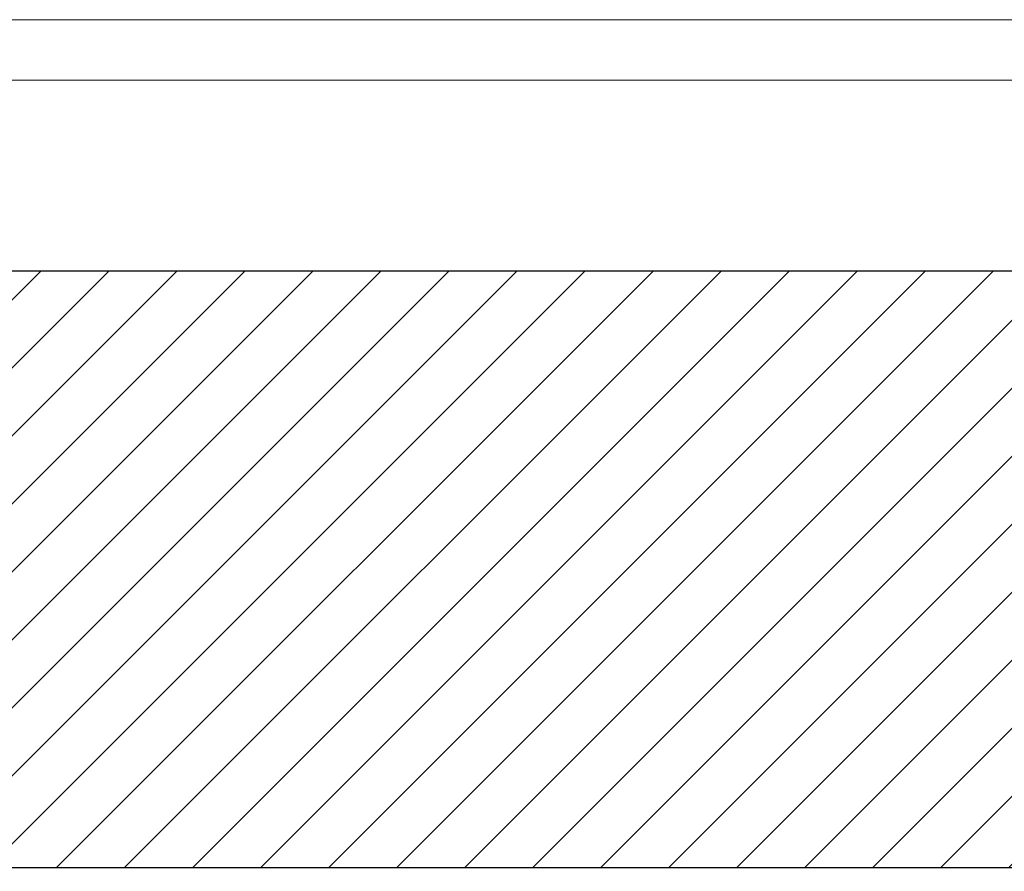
# Model space of a CAD drawing. Header units: millimetres. Extents: x 0 to 39823, y 0 to 11880.
# Tile 10 of 83: x 11991 to 13616, y 10474 to 11880. Entities that reach past the tile are written whole.
import ezdxf

# ---------------------------------------------------------------- set-up
doc = ezdxf.new("R2010")
doc.units = ezdxf.units.MM
doc.layers.add('FORMAT', color=7, linetype='Continuous')
doc.layers.add('ODMIKI funkcionalni', color=253, linetype='Continuous')

msp = doc.modelspace()

# ---------------------------------------------------------------- hatches: boundary and pattern name
at = {"layer": 'ODMIKI funkcionalni'}
h = msp.add_hatch(dxfattribs=at)
h.set_pattern_fill('ANSI31', color=256, scale=25)
h.paths.add_polyline_path([(17616.6, 11465.7), (9866.5, 11465.7), (9866.5, 8759.1), (10366.3, 8759.1), (10366.3, 10480.9), (16817.9, 10480.9), (16817.9, 8759.1), (17616.6, 8759.1)])

# ---------------------------------------------------------------- linework, layer by layer
at = {"layer": 'FORMAT', "color": 7, "linetype": 'Continuous', "lineweight": 18, "ltscale": 27}
for p, q in [((0, 11880), (39823.2, 11880)), ((500, 11780), (39723.2, 11780))]:
    msp.add_line(p, q, dxfattribs=at)
at = {"layer": 'ODMIKI funkcionalni', "ltscale": 10}
for p, q in [((9866.5, 11465.7), (17616.6, 11465.7)), ((10366.3, 10480.9), (16817.9, 10480.9))]:
    msp.add_line(p, q, dxfattribs=at)

doc.saveas('drawing.dxf')
